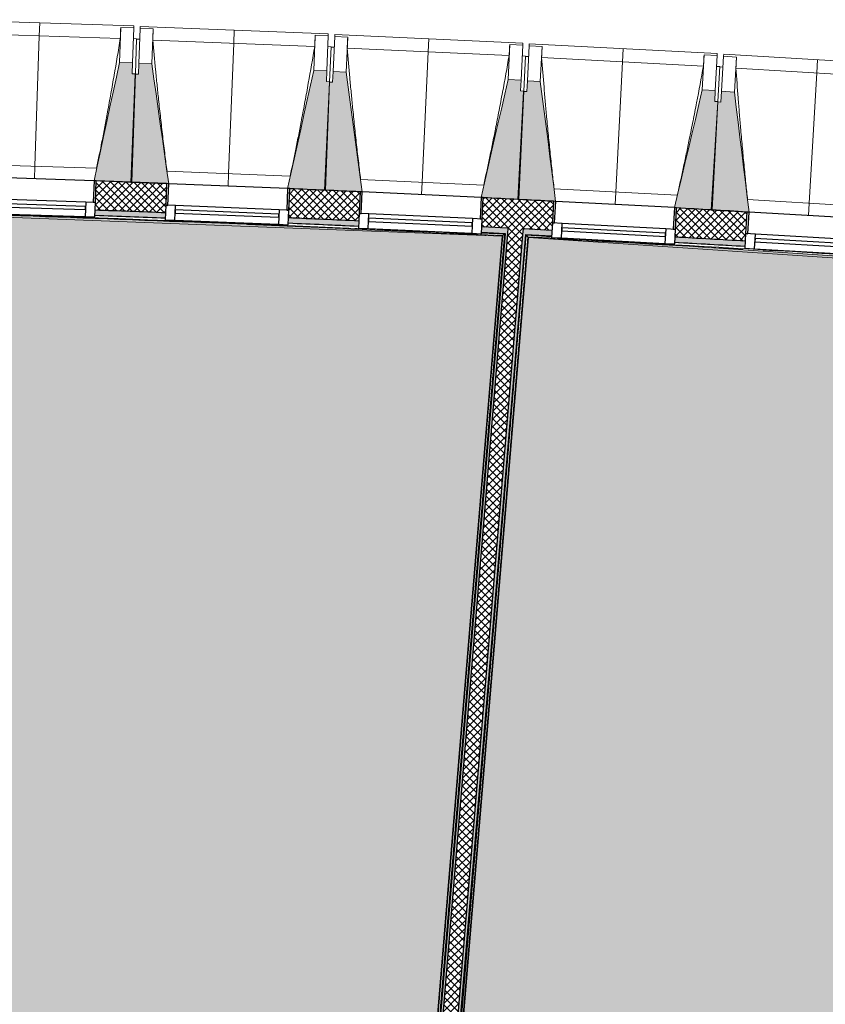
# Model space of a CAD drawing. Header units: millimetres. Extents: x 1909 to 78032, y -36590 to 14615.
# Tile 14 of 68: x 23745 to 27471, y -17998 to -13445. Entities that reach past the tile are written whole.
import ezdxf

# ---------------------------------------------------------------- set-up
doc = ezdxf.new("R2010")
doc.units = ezdxf.units.MM
for name, color, linetype, lineweight in [('A-FLOR-HRAL', 7, 'Continuous', 18), ('A-GENM', 7, 'Continuous', 18), ('A-GLAZ', 7, 'Continuous', 25), ('A-WALL', 7, 'Continuous', 25), ('A-WALL-PATT', 7, 'Continuous', 25), ('I-WALL', 7, 'Continuous', 25), ('M-AREA-PATT', 7, 'Continuous', 18), ('S-BEAM', 7, 'Continuous', 18)]:
    doc.layers.add(name, color=color, linetype=linetype, lineweight=lineweight)
pattern_1 = [(45, (0, 0), (-17.67767, 17.67767), []), (135, (0, 0), (-17.67767, -17.67767), [])]

# ---------------------------------------------------------------- blocks, each defined once
blk = doc.blocks.new('XXX_VIDE FENETRE - 550-377501-2021_015_1111_DCE_1_50_N0 FINI_SSI_ZDA_ZDM')
at = {"layer": 'A-GLAZ'}
for p, q in [((-285, 0), (-285, -100)), ((-275, 0), (-285, 0)), ((275, 0), (-275, 0)), ((-275, -100), (-275, 0)), ((285, 0), (275, 0)), ((275, 0), (275, -100)), ((285, -100), (285, 0)), ((-285, -100), (-275, -100)), ((-240, -100), (-285, -100)), ((-285, -100), (-285, -167.5)), ((-240, -167.5), (-240, -100)), ((240, -100), (-240, -100)), ((240, -100), (240, -167.5)), ((285, -100), (240, -100)), ((275, -100), (285, -100)), ((285, -167.5), (285, -100)), ((-285, -167.5), (-240, -167.5)), ((-240, -167.5), (240, -167.5)), ((240, -167.5), (285, -167.5))]:
    blk.add_line(p, q, dxfattribs=at)
at = {"layer": 'A-GLAZ', "color": 173, "true_color": 0x5c63b1}
for p, q in [((240, -120), (-240, -120)), ((-240, -120), (-240, -135)), ((-240, -135), (240, -135)), ((240, -135), (240, -120))]:
    blk.add_line(p, q, dxfattribs=at)
blk = doc.blocks.new('Garde-corps - Garde-corps-505471-2021_015_1111_DCE_1_50_N0 FINI_SSI_ZDA_ZDM')
at = {"layer": 'A-FLOR-HRAL'}
for p, q in [((-17265.9, -14326.2), (-14802.9, -14420.9)), ((-15398.8, -14386.7), (-15375, -14387.7)), ((-14505.1, -14428.2), (-14396.1, -14433.6)), ((-14410.7, -14446.4), (-14803.3, -19179.3)), ((-14409, -14444.9), (-14801.8, -19181.1)), ((-14407.1, -14443.2), (-14800.2, -19182.9)), ((-14399.4, -14436.5), (-14793.7, -19190.6)), ((-14505.3, -14432.4), (-14399.4, -14436.5)), ((-14410.7, -14446.4), (-14410.7, -14446.4))]:
    blk.add_line(p, q, dxfattribs=at)
at = {"layer": 'A-FLOR-HRAL', "flags": 128}
for points in [[(-23168.9, -14284.7), (-17678.6, -14320.7), (-14410.7, -14446.4)], [(-14410.7, -14446.4), (-14410.7, -14446.4), (-14410.6, -14446.3), (-14410.5, -14446.2), (-14410.3, -14446), (-14410.1, -14445.8), (-14409.8, -14445.6), (-14409.6, -14445.4), (-14409.4, -14445.2), (-14409.2, -14445), (-14409, -14444.9)], [(-14407.1, -14443.2), (-14403.2, -14439.8), (-14399.4, -14436.5)], [(-14399.4, -14436.5), (-14399.2, -14436.4), (-14398.9, -14436.1), (-14398.5, -14435.7), (-14397.9, -14435.2), (-14397.3, -14434.7), (-14396.7, -14434.2), (-14396.1, -14433.6)]]:
    blk.add_lwpolyline(points, dxfattribs=at)
at = {"layer": 'A-FLOR-HRAL'}
for radius, start, end in [(137273, 87.112212, 90.771971), (137269.6, 87.683989, 88.067454), (137283.1, 87.764656, 87.900145), (137271.2, 87.635574, 87.86658), (137269.6, 87.113668, 87.605372), (137283.1, 87.391274, 87.51368)]:
    blk.add_arc((-21322.9, -151541.9), radius, start, end, dxfattribs=at)
blk = doc.blocks.new('Garde-corps - Garde-corps-505703-2021_015_1111_DCE_1_50_N0 FINI_SSI_ZDA_ZDM')
at = {"layer": 'A-FLOR-HRAL'}
for p, q in [((-14693, -19199), (-14298.4, -14441.6)), ((-14685.3, -19192.5), (-14291.9, -14449.1)), ((-14683.5, -19190.9), (-14290.3, -14450.9)), ((-14681.7, -19189.4), (-14288.8, -14452.6)), ((-14301.2, -14438.5), (-14180.9, -14444.7)), ((-14298.4, -14441.6), (-14181.1, -14449.5)), ((-14290.3, -14450.9), (-14288.9, -14451)), ((-14288.8, -14452.6), (-9946.8, -14744.5)), ((-14003.6, -14461.4), (-10204.3, -14716.8)), ((-13320.6, -14492.2), (-13287.6, -14494.1)), ((-13203.2, -14511), (-13144.8, -14514.5))]:
    blk.add_line(p, q, dxfattribs=at)
at = {"layer": 'A-FLOR-HRAL', "flags": 128}
blk.add_lwpolyline([(-14291.9, -14449.1), (-14295.2, -14445.3), (-14298.4, -14441.6)], dxfattribs=at)
at = {"layer": 'A-FLOR-HRAL'}
for radius, start, end in [(137273, 85.24477, 87.064083), (137269.6, 86.648438, 87.062717), (137283.1, 86.667186, 86.779999)]:
    blk.add_arc((-21322.9, -151541.9), radius, start, end, dxfattribs=at)
for points, knots in [([(-14298.4, -14441.6), (-14298.4, -14441.6), (-14298.5, -14441.6), (-14298.5, -14441.5), (-14298.6, -14441.5), (-14298.6, -14441.4), (-14298.7, -14441.3), (-14298.8, -14441.2), (-14298.9, -14441.1), (-14299, -14441), (-14299.1, -14440.9), (-14299.2, -14440.8), (-14299.3, -14440.6), (-14299.4, -14440.5), (-14299.5, -14440.4), (-14299.6, -14440.2), (-14299.8, -14440.1), (-14299.9, -14439.9), (-14300.2, -14439.6), (-14300.7, -14439.1), (-14301, -14438.7), (-14301.2, -14438.5)], [0, 0, 0, 0, 0.071429, 0.107143, 0.142857, 0.214286, 0.25, 0.285714, 0.321429, 0.357143, 0.392857, 0.428571, 0.464286, 0.5, 0.535714, 0.571429, 0.607143, 0.642857, 0.714286, 0.857143, 1, 1, 1, 1]), ([(-14288.8, -14452.6), (-14288.8, -14452.6), (-14288.8, -14452.6), (-14288.9, -14452.5), (-14289, -14452.4), (-14289.1, -14452.3), (-14289.2, -14452.1), (-14289.4, -14452), (-14289.6, -14451.8), (-14289.8, -14451.5), (-14289.9, -14451.4), (-14290.1, -14451.1), (-14290.2, -14451), (-14290.3, -14450.9)], [0.075, 0.075, 0.075, 0.075, 0.15, 0.2125, 0.275, 0.35, 0.425, 0.5, 0.6, 0.7, 0.775, 0.85, 1, 1, 1, 1])]:
    blk.add_open_spline(points, degree=3, knots=knots, dxfattribs=at)
blk = doc.blocks.new('B02_ARC_rvt-1-2021_015_1111_DCE_1_50_N0 FINI_SSI_ZDA_ZDM')
at = {"layer": 'A-WALL-PATT', "lineweight": 18}
h = blk.add_hatch(dxfattribs=at)
h.set_pattern_fill('FP_1', color=256, style=0, pattern_type=2)
h.set_pattern_definition(pattern_1)
h.paths.add_polyline_path([(-2612.4, -15514.6), (-2594.6, -15381.2), (-2906.6, -15338.2), (-2924.2, -15472), (-2750.3, -15495.7)])
h.paths.add_polyline_path([(-3489.2, -15396.8), (-3471.6, -15263), (-3794.6, -15221.1), (-3811.3, -15355), (-3493.4, -15396.3)])
h.paths.add_polyline_path([(-4376.8, -15283.5), (-4360.1, -15149.5), (-4683.3, -15109.7), (-4698.3, -15243.9), (-4380.8, -15283)])
h.paths.add_polyline_path([(-5264.3, -15176.1), (-5249.3, -15041.9), (-5572.8, -15004.2), (-5587.8, -15138.4), (-5268.1, -15175.6)])
h.paths.add_polyline_path([(-6154.1, -15074.2), (-6139.2, -14940), (-6462.9, -14904.4), (-6477, -15038.7), (-6157.7, -15073.8)])
h.paths.add_polyline_path([(-7043.8, -14978.3), (-7030.1, -14843.9), (-7353.6, -14810.5), (-7366.9, -14944.9), (-7047.2, -14977.9)])
h.paths.add_polyline_path([(-7934, -14888.1), (-7921.1, -14753.7), (-8245, -14722.4), (-8256.4, -14856.9), (-7937.2, -14887.8)])
h.paths.add_polyline_path([(-8824, -14803.8), (-8812.5, -14669.3), (-9136.9, -14640.1), (-9148.3, -14774.6), (-8826.9, -14803.6)])
h.paths.add_polyline_path([(-9716.2, -14725.2), (-9704.9, -14590.7), (-10029.3, -14563.6), (-10039.9, -14698.1), (-9718.9, -14725)])
h.paths.add_polyline_path([(-10608, -14652.5), (-10597.7, -14517.9), (-10922.2, -14492.9), (-10931.9, -14627.5), (-10610.6, -14652.3)])
h.paths.add_polyline_path([(-11500.3, -14585.6), (-11490.9, -14450.9), (-11815.5, -14428), (-11823.4, -14562.8), (-11502.7, -14585.4)])
h.paths.add_polyline_path([(-12392.2, -14524.5), (-12384.2, -14389.7), (-12709.2, -14368.9), (-12717.2, -14503.7), (-12394.2, -14524.4)])
h.paths.add_polyline_path([(-13286.1, -14469.2), (-13278.2, -14334.4), (-13603.3, -14315.7), (-13610.4, -14450.5), (-13288, -14469.1)])
h.paths.add_polyline_path([(-14179.6, -14419.7), (-14172.5, -14284.9), (-14497.7, -14268.3), (-14503.9, -14403.2), (-14181.3, -14419.6)])
h.paths.add_polyline_path([(-15073.3, -14376.1), (-15067.1, -14241.2), (-15392.5, -14226.8), (-15397.8, -14361.7), (-15074.8, -14376)])
h.paths.add_polyline_path([(-15967.3, -14338.3), (-15962, -14203.4), (-16287.4, -14191), (-16291.9, -14326), (-15968.6, -14338.2)])
h.paths.add_polyline_path([(-16861.5, -14306.3), (-16857.1, -14171.3), (-17182.6, -14161.1), (-17186.2, -14296.1), (-16862.6, -14306.2)])
h.paths.add_polyline_path([(-17755.9, -14280.1), (-17752.4, -14145.2), (-18078, -14137.1), (-18080.6, -14272.1), (-17756.8, -14280.1)])
h.paths.add_polyline_path([(-18650.5, -14259.8), (-18647.8, -14124.8), (-18973.4, -14118.9), (-18974.8, -14253.9), (-18651.1, -14259.8)])
h.paths.add_polyline_path([(-23343, -14248.6), (-23124.3, -14245.6), (-23126, -14110.6), (-23345.1, -14113.6), (-23343, -14247.7)])
h.paths.add_polyline_path([(-19545.2, -14245.3), (-19543.4, -14110.3), (-19869, -14106.5), (-19869.7, -14241.5), (-19545.6, -14245.3)])
h.paths.add_polyline_path([(-22554.3, -14239.3), (-22229.5, -14236.8), (-22230.4, -14101.8), (-22556, -14104.3), (-22554.3, -14237.9)])
h.paths.add_polyline_path([(-20439.9, -14236.6), (-20439, -14101.6), (-20764.7, -14099.9), (-20764.7, -14234.9), (-20440.2, -14236.6)])
h.paths.add_polyline_path([(-21659.5, -14234.2), (-21334.7, -14233.8), (-21334.7, -14098.8), (-21660.4, -14099.2), (-21659.5, -14233.9)])
at = {"layer": 'A-WALL-PATT', "true_color": 0xdadada}
h = blk.add_hatch(color=254, dxfattribs=at)
h.paths.add_polyline_path([(-2615.8, -15539.3), (-2612.4, -15514.6), (-2924.2, -15472), (-2927.5, -15496.8), (-2768.3, -15518.4)])
h.paths.add_polyline_path([(-3492.5, -15421.6), (-3489.2, -15396.8), (-3811.3, -15355), (-3814.4, -15379.8), (-3493.4, -15421.5)])
h.paths.add_polyline_path([(-4379.9, -15308.3), (-4376.8, -15283.5), (-4500.5, -15268.2), (-4503.4, -15293), (-4380.8, -15308.2)])
h.paths.add_polyline_path([(-4572.9, -15284.4), (-4570, -15259.6), (-4698.3, -15243.9), (-4701.1, -15268.7), (-4579.1, -15283.7)])
h.paths.add_polyline_path([(-5267, -15200.9), (-5264.3, -15176.1), (-5587.8, -15138.4), (-5590.5, -15163.2), (-5268.1, -15200.8)])
h.paths.add_polyline_path([(-6156.9, -15099.1), (-6154.1, -15074.2), (-6477, -15038.7), (-6479.6, -15063.6), (-6157.7, -15099)])
h.paths.add_polyline_path([(-7046.4, -15003.1), (-7043.8, -14978.3), (-7366.9, -14944.9), (-7369.3, -14969.7), (-7047.2, -15003)])
h.paths.add_polyline_path([(-7936.5, -14913), (-7934, -14888.1), (-8256.4, -14856.9), (-8258.5, -14881.8), (-7937.2, -14912.9)])
h.paths.add_polyline_path([(-8826.1, -14828.7), (-8824, -14803.8), (-9148.3, -14774.6), (-9150.4, -14799.5), (-8826.9, -14828.7)])
h.paths.add_polyline_path([(-9718.3, -14750.1), (-9716.2, -14725.2), (-9847.3, -14714.2), (-9849.8, -14739), (-9718.9, -14750.1)])
h.paths.add_polyline_path([(-9919.5, -14733.2), (-9917.1, -14708.3), (-10039.9, -14698.1), (-10041.8, -14723.1), (-9925.8, -14732.7)])
h.paths.add_polyline_path([(-10610, -14677.4), (-10608, -14652.5), (-10931.9, -14627.5), (-10933.3, -14652.5), (-10610.6, -14677.4)])
h.paths.add_polyline_path([(-11502.1, -14610.5), (-11500.3, -14585.6), (-11823.4, -14562.8), (-11824.9, -14587.7), (-11502.7, -14610.5)])
h.paths.add_polyline_path([(-12393.6, -14549.5), (-12392.2, -14524.5), (-12717.2, -14503.7), (-12718.6, -14528.7), (-12394.2, -14549.4)])
h.paths.add_polyline_path([(-13287.6, -14494.1), (-13286.1, -14469.2), (-13610.4, -14450.5), (-13611.7, -14475.5), (-13288, -14494.1)])
h.paths.add_polyline_path([(-14180.9, -14444.7), (-14179.6, -14419.7), (-14311.6, -14412.9), (-14313.7, -14437.8), (-14181.3, -14444.7)])
h.paths.add_polyline_path([(-14383.6, -14434.3), (-14381.6, -14409.3), (-14503.9, -14403.2), (-14505.1, -14428.2), (-14389.9, -14433.9)])
h.paths.add_polyline_path([(-15074.4, -14401), (-15073.3, -14376.1), (-15397.8, -14361.7), (-15398.8, -14386.7), (-15074.8, -14401)])
h.paths.add_polyline_path([(-15968.3, -14363.2), (-15967.3, -14338.3), (-16291.9, -14326), (-16292.7, -14351), (-15968.6, -14363.2)])
h.paths.add_polyline_path([(-16862.3, -14331.3), (-16861.5, -14306.3), (-17186.2, -14296.1), (-17186.8, -14321.1), (-16862.6, -14331.2)])
h.paths.add_polyline_path([(-17756.6, -14305.1), (-17755.9, -14280.1), (-18080.6, -14272.1), (-18081.1, -14297.1), (-17756.8, -14305.1)])
h.paths.add_polyline_path([(-18651, -14284.8), (-18650.5, -14259.8), (-18975.3, -14253.8), (-18975.6, -14278.8), (-18651.1, -14284.8)])
h.paths.add_polyline_path([(-23207.7, -14271.7), (-23124, -14270.6), (-23124.7, -14245.6), (-23208, -14246.7), (-23207.7, -14271.5)])
h.paths.add_polyline_path([(-19545.5, -14270.3), (-19545.6, -14245.3), (-19870, -14241.5), (-19869.7, -14266.5), (-19545.6, -14270.3)])
h.paths.add_polyline_path([(-22554, -14264.3), (-22229.4, -14261.8), (-22229.8, -14236.8), (-22554.3, -14239.3)])
h.paths.add_polyline_path([(-20440.1, -14261.6), (-20440.2, -14236.6), (-20764.7, -14234.9), (-20764.7, -14259.9), (-20440.2, -14261.6)])
h.paths.add_polyline_path([(-21659.4, -14259.2), (-21334.8, -14258.8), (-21334.8, -14233.8), (-21659.5, -14234.2)])
at = {"layer": 'A-WALL-PATT', "lineweight": 18}
h = blk.add_hatch(dxfattribs=at)
h.set_pattern_fill('FP_1', color=256, style=0, pattern_type=2)
h.set_pattern_definition(pattern_1)
h.paths.add_polyline_path([(-14709.8, -19213.1), (-14311.6, -14412.9), (-14381.6, -14409.3), (-14779.5, -19207.4), (-14778.5, -19207.4)])
at = {"layer": 'A-WALL-PATT', "true_color": 0xdadada}
blk.add_hatch(color=254, dxfattribs=at).paths.add_polyline_path([(-14778.5, -19194.9), (-14383.6, -14434.3), (-14396.1, -14433.9), (-14790.9, -19193.9)])
at = {"layer": 'A-WALL-PATT', "lineweight": 5, "true_color": 0xdadada}
blk.add_hatch(color=254, dxfattribs=at).paths.add_polyline_path([(-14696.3, -19201.7), (-14301.2, -14438.5), (-14313.7, -14438.1), (-14708.7, -19200.7)])
at = {"layer": 'A-WALL'}
for p, q in [((-14381.6, -14409.3), (-14503.9, -14403.2)), ((-14383.6, -14434.3), (-14381.6, -14409.3)), ((-14313.7, -14437.8), (-14311.6, -14412.9)), ((-14179.6, -14419.7), (-14311.6, -14412.9)), ((-14396.1, -14433.6), (-14790.9, -19193.9)), ((-14778.5, -19194.9), (-14383.6, -14434.3)), ((-14708.7, -19200.7), (-14313.7, -14437.8)), ((-14696.3, -19201.7), (-14301.2, -14438.5))]:
    blk.add_line(p, q, dxfattribs=at)
for start, end in [(87.764652, 87.900184), (87.39127, 87.526802), (86.644505, 86.780038)]:
    blk.add_arc((-21322.9, -151541.9), 137308.1, start, end, dxfattribs=at)
at = {"layer": 'I-WALL', "flags": 128}
for points in [[(-14505.1, -14428.2), (-14450.6, -14430.9), (-14396.1, -14433.6)], [(-14301.2, -14438.5), (-14241, -14441.6), (-14180.9, -14444.7)]]:
    blk.add_lwpolyline(points, dxfattribs=at)
at = {"layer": 'I-WALL'}
for radius, start, end in [(137443.1, 87.764629, 87.900395), (137443.1, 87.391247, 87.527013), (137443.1, 87.017865, 87.153631), (137443.1, 86.644484, 86.78025), (137283.1, 87.764656, 87.900145), (137283.1, 87.391274, 87.526763), (137283.1, 86.644509, 86.779999)]:
    blk.add_arc((-21322.9, -151541.9), radius, start, end, dxfattribs=at)
at = {"layer": 'A-FLOR-HRAL', "lineweight": 18}
for name in ['Garde-corps - Garde-corps-505471-2021_015_1111_DCE_1_50_N0 FINI_SSI_ZDA_ZDM', 'Garde-corps - Garde-corps-505703-2021_015_1111_DCE_1_50_N0 FINI_SSI_ZDA_ZDM']:
    blk.add_blockref(name, (0, 0), dxfattribs=at)
at = {"layer": 'A-GLAZ', "lineweight": 18}
for p, rotation in [((-16572.2, -14180.6), 358.1145389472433), ((-15677.2, -14214.5), 357.7414725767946), ((-14782.4, -14254.2), 357.3684062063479), ((-13887.9, -14299.8), 356.9953398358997), ((-12993.7, -14351.2), 356.6222734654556)]:
    blk.add_blockref('XXX_VIDE FENETRE - 550-377501-2021_015_1111_DCE_1_50_N0 FINI_SSI_ZDA_ZDM', p, dxfattribs=dict(at, rotation=rotation))
blk = doc.blocks.new('20_MUR PREFA_01 - Type 1-3119337-2021_015_1111_DCE_1_50_N0 FINI_SSI_ZDA_ZDM')
at = {"layer": 'A-GENM'}
for p, q in [((0, 722.1), (0, 661.4)), ((0, 661.4), (0, 58.5)), ((0, 0.7), (0, 58.5))]:
    blk.add_line(p, q, dxfattribs=at)
blk = doc.blocks.new('B02_DC_STR_rvt-1-2021_015_1111_DCE_1_50_N0 FINI_SSI_ZDA_ZDM')
at = {"layer": 'S-BEAM', "lineweight": 5, "true_color": 0x787878}
for points in [[(-16122.5, -14196.1), (-16106, -13695.4), (-16121, -13694.9), (-16119.4, -13645), (-16179.3, -13643), (-16297.3, -14189.6), (-16287.4, -14189.9), (-16287.4, -14190.6), (-16238.4, -14192.2)], [(-15962, -14203.9), (-15961.8, -14203.2), (-15952.2, -14203.2), (-16030.2, -13649.9), (-16090.2, -13647.5), (-16092.1, -13697.5), (-16107.1, -13696.9), (-16126.9, -14197.4), (-15965.9, -14203.8)], [(-15227.6, -14232.9), (-15207.8, -13732.4), (-15222.8, -13731.8), (-15220.8, -13681.8), (-15280.8, -13679.5), (-15402.3, -14225.3), (-15392.4, -14225.7), (-15392.4, -14226.4), (-15340.3, -14228.4)], [(-15067.1, -14241.8), (-15067.1, -14241.1), (-15057.3, -14241.1), (-15131.7, -13687.4), (-15191.7, -13684.6), (-15194, -13734.5), (-15208.9, -13733.9), (-15231.9, -14234.2), (-15071.7, -14241.6)], [(-14332.9, -14275.6), (-14309.9, -13775.2), (-14324.9, -13774.5), (-14322.6, -13724.5), (-14382.5, -13721.8), (-14507.6, -14266.8), (-14497.7, -14267.3), (-14497.7, -14268), (-14445.1, -14270.4)], [(-14172.5, -14285.5), (-14172.5, -14284.8), (-14162.7, -14284.8), (-14233.5, -13730.6), (-14293.4, -13727.5), (-14296.1, -13777.4), (-14311, -13776.6), (-14337.3, -14276.9), (-14175.5, -14285.4)], [(-13438.5, -14324), (-13412.3, -13823.8), (-13427.2, -13823), (-13424.6, -13773.1), (-13484.5, -13770), (-13613.1, -14314.2), (-13603.3, -14314.7), (-13603.3, -14315.4), (-13548.9, -14318.2)], [(-13278.2, -14335), (-13278.2, -14334.4), (-13268.4, -14334.4), (-13335.6, -13779.8), (-13395.5, -13776.3), (-13398.4, -13826.2), (-13413.4, -13825.3), (-13442.9, -14325.3), (-13279.8, -14335)]]:
    blk.add_hatch(color=8, dxfattribs=at).paths.add_polyline_path(points)
at = {"layer": 'S-BEAM'}
for p, q in [((-16113.7, -13473.9), (-16983.3, -13445.3)), ((-16113.7, -13473.9), (-16114, -13482.9)), ((-16175.9, -13532.5), (-16925, -13507.9)), ((-16174, -13481), (-16179.3, -13643)), ((-16174, -13481), (-16114, -13482.9)), ((-16174, -13481.2), (-16174, -13481)), ((-16114, -13482.9), (-16119.4, -13645)), ((-16090.2, -13647.5), (-16083.8, -13485.6)), ((-16083.8, -13485.6), (-16083.4, -13476.5)), ((-16083.8, -13485.6), (-16023.8, -13487.9)), ((-15214.1, -13510.8), (-16083.4, -13476.5)), ((-16030.2, -13649.9), (-16023.8, -13487.9)), ((-16023.8, -13487.9), (-16023.8, -13488.2)), ((-15274.4, -13517.5), (-15280.8, -13679.5)), ((-15274.5, -13517.7), (-15274.4, -13517.5)), ((-15274.4, -13517.5), (-15214.5, -13519.9)), ((-15214.5, -13519.9), (-15220.8, -13681.8)), ((-15214.1, -13510.8), (-15214.5, -13519.9)), ((-15184.2, -13522.7), (-15183.8, -13513.6)), ((-14314.7, -13553.6), (-15183.8, -13513.6)), ((-16100.7, -13533.4), (-16115.7, -13532.9)), ((-16100.7, -13533.4), (-16106, -13695.4)), ((-16085.8, -13535.5), (-16100.7, -13534.9)), ((-15276.7, -13569), (-16025.6, -13539.5)), ((-15191.7, -13684.6), (-15184.2, -13522.7)), ((-15184.2, -13522.7), (-15124.3, -13525.4)), ((-15131.7, -13687.4), (-15124.3, -13525.4)), ((-15124.3, -13525.4), (-15124.3, -13525.7)), ((-14375.1, -13559.9), (-14382.5, -13721.8)), ((-14375.1, -13559.9), (-14315.1, -13562.6)), ((-14375.1, -13560.1), (-14375.1, -13559.9)), ((-14315.1, -13562.6), (-14322.6, -13724.5)), ((-14314.7, -13553.6), (-14315.1, -13562.6)), ((-14293.4, -13727.5), (-14284.9, -13565.6)), ((-14284.9, -13565.6), (-14284.5, -13556.6)), ((-14284.9, -13565.6), (-14225, -13568.8)), ((-13415.7, -13602.2), (-14284.5, -13556.6)), ((-15201.4, -13570.4), (-15216.4, -13569.8)), ((-15201.4, -13570.4), (-15207.8, -13732.4)), ((-15186.5, -13572.6), (-15201.5, -13571.9)), ((-14377.7, -13611.4), (-15126.4, -13577)), ((-14233.5, -13730.6), (-14225, -13568.8)), ((-14225, -13568.8), (-14225, -13569)), ((-13476, -13608.1), (-13484.5, -13770)), ((-13476.1, -13608.3), (-13476, -13608.1)), ((-13476, -13608.1), (-13416.1, -13611.2)), ((-13416.1, -13611.2), (-13424.6, -13773.1)), ((-13415.7, -13602.2), (-13416.1, -13611.2)), ((-13385.9, -13614.4), (-13385.4, -13605.4)), ((-12516.9, -13656.7), (-13385.4, -13605.4)), ((-16119.4, -13645), (-16179.3, -13643)), ((-16121, -13694.9), (-16119.4, -13645)), ((-16090.2, -13647.5), (-16092.1, -13697.5)), ((-16030.2, -13649.9), (-16090.2, -13647.5)), ((-14302.5, -13613.3), (-14317.4, -13612.6)), ((-14302.5, -13613.3), (-14309.9, -13775.2)), ((-14287.6, -13615.6), (-14302.5, -13614.8)), ((-13479, -13659.6), (-14227.5, -13620.3)), ((-13395.5, -13776.3), (-13385.9, -13614.4)), ((-13385.9, -13614.4), (-13326, -13618)), ((-13335.6, -13779.8), (-13326, -13618)), ((-13326, -13618), (-13326, -13618.2)), ((-16107.1, -13696.9), (-16126.9, -14197.4)), ((-16122.5, -14196.1), (-16106, -13695.4)), ((-16106, -13695.4), (-16121, -13694.9)), ((-16092.1, -13697.5), (-16107.1, -13696.9)), ((-15220.8, -13681.8), (-15280.8, -13679.5)), ((-15222.8, -13731.8), (-15220.8, -13681.8)), ((-15191.7, -13684.6), (-15194, -13734.5)), ((-15131.7, -13687.4), (-15191.7, -13684.6)), ((-13403.8, -13662), (-13418.7, -13661.2)), ((-13403.8, -13662), (-13412.3, -13823.8)), ((-13388.9, -13664.4), (-13403.9, -13663.5)), ((-12580.6, -13713.6), (-13328.8, -13669.5)), ((-15208.9, -13733.9), (-15231.9, -14234.2)), ((-15227.6, -14232.9), (-15207.8, -13732.4)), ((-15207.8, -13732.4), (-15222.8, -13731.8)), ((-15194, -13734.5), (-15208.9, -13733.9)), ((-14322.6, -13724.5), (-14382.5, -13721.8)), ((-14324.9, -13774.5), (-14322.6, -13724.5)), ((-14293.4, -13727.5), (-14296.1, -13777.4)), ((-14233.5, -13730.6), (-14293.4, -13727.5)), ((-14311, -13776.6), (-14337.3, -14276.9)), ((-14332.9, -14275.6), (-14309.9, -13775.2)), ((-14309.9, -13775.2), (-14324.9, -13774.5)), ((-14296.1, -13777.4), (-14311, -13776.6)), ((-13424.6, -13773.1), (-13484.5, -13770)), ((-13427.2, -13823), (-13424.6, -13773.1)), ((-13395.5, -13776.3), (-13398.4, -13826.2)), ((-13335.6, -13779.8), (-13395.5, -13776.3)), ((-13413.4, -13825.3), (-13442.9, -14325.3)), ((-13438.5, -14324), (-13412.3, -13823.8)), ((-13412.3, -13823.8), (-13427.2, -13823)), ((-13398.4, -13826.2), (-13413.4, -13825.3)), ((-16855.4, -14113.4), (-16285.2, -14132.2)), ((-15959.9, -14145.5), (-15389.9, -14168)), ((-16287.5, -14190.6), (-16122.5, -14196.1)), ((-16126.9, -14197.4), (-15962, -14203.9)), ((-15064.7, -14183.4), (-14494.8, -14209.6)), ((-15392.5, -14226.4), (-15227.6, -14232.9)), ((-15231.9, -14234.2), (-15067.1, -14241.8)), ((-14169.7, -14227.1), (-13600, -14257)), ((-14497.8, -14268), (-14332.9, -14275.6)), ((-14337.3, -14276.9), (-14172.5, -14285.5)), ((-13275, -14276.6), (-12705.5, -14310.3)), ((-13603.4, -14315.4), (-13438.5, -14324)), ((-13442.9, -14325.3), (-13278.2, -14335))]:
    blk.add_line(p, q, dxfattribs=at)
at = {"layer": 'S-BEAM', "flags": 128}
for points in [[(-16175.9, -13532.5), (-16175.6, -13522.3), (-16175.2, -13512), (-16174.8, -13501.7), (-16174.4, -13491.5), (-16174, -13481.2)], [(-16023.8, -13488.2), (-16024.2, -13498.4), (-16024.5, -13508.7), (-16024.9, -13519), (-16025.3, -13529.2), (-16025.6, -13539.5)], [(-15276.7, -13569), (-15276.2, -13558.8), (-15275.8, -13548.5), (-15275.3, -13538.3), (-15274.9, -13528), (-15274.5, -13517.7)], [(-15124.3, -13525.7), (-15124.7, -13535.9), (-15125.1, -13546.2), (-15125.6, -13556.4), (-15126, -13566.7), (-15126.4, -13577)], [(-14377.7, -13611.4), (-14377.2, -13601.1), (-14376.7, -13590.9), (-14376.1, -13580.6), (-14375.6, -13570.4), (-14375.1, -13560.1)], [(-14225, -13569), (-14225.5, -13579.3), (-14226, -13589.5), (-14226.5, -13599.8), (-14227, -13610), (-14227.5, -13620.3)], [(-13479, -13659.6), (-13478.4, -13649.3), (-13477.8, -13639.1), (-13477.2, -13628.8), (-13476.7, -13618.6), (-13476.1, -13608.3)], [(-16179.3, -13643), (-16194.1, -13711.4), (-16208.8, -13779.8), (-16223.6, -13848.2), (-16238.4, -13916.6), (-16253.1, -13985.1), (-16267.9, -14053.5), (-16282.6, -14121.9), (-16297.3, -14189.6)], [(-15952.1, -14203.6), (-15961.8, -14135), (-15971.6, -14065.7), (-15981.3, -13996.4), (-15991.1, -13927.1), (-16000.9, -13857.8), (-16010.7, -13788.5), (-16020.4, -13719.2), (-16030.2, -13649.9)], [(-13326, -13618.2), (-13326.6, -13628.5), (-13327.2, -13638.7), (-13327.7, -13649), (-13328.3, -13659.2), (-13328.8, -13669.5)], [(-15280.8, -13679.5), (-15296, -13747.8), (-15311.2, -13816.1), (-15326.4, -13884.4), (-15341.6, -13952.7), (-15356.8, -14021), (-15372, -14089.4), (-15387.2, -14157.7), (-15402.3, -14225.3)], [(-15057.2, -14241.6), (-15066.5, -14172.9), (-15075.8, -14103.5), (-15085.1, -14034.2), (-15094.4, -13964.8), (-15103.8, -13895.4), (-15113.1, -13826.1), (-15122.4, -13756.7), (-15131.7, -13687.4)], [(-14382.5, -13721.8), (-14398.2, -13790), (-14413.8, -13858.2), (-14429.5, -13926.4), (-14445.1, -13994.7), (-14460.8, -14062.9), (-14476.4, -14131.1), (-14492.1, -14199.3), (-14507.6, -14266.8)], [(-14162.6, -14285.3), (-14171.4, -14216.6), (-14180.3, -14147.2), (-14189.1, -14077.8), (-14198, -14008.3), (-14206.9, -13938.9), (-14215.8, -13869.5), (-14224.6, -13800.1), (-14233.5, -13730.6)], [(-13484.5, -13770), (-13500.6, -13838.1), (-13516.7, -13906.2), (-13532.8, -13974.3), (-13548.9, -14042.4), (-13565, -14110.5), (-13581.1, -14178.6), (-13597.2, -14246.8), (-13613.1, -14314.2)], [(-13268.3, -14334.9), (-13276.6, -14266.2), (-13285.1, -14196.7), (-13293.5, -14127.2), (-13301.9, -14057.7), (-13310.3, -13988.2), (-13318.8, -13918.8), (-13327.2, -13849.3), (-13335.6, -13779.8)]]:
    blk.add_lwpolyline(points, dxfattribs=at)
at = {"layer": 'S-BEAM'}
for points, knots in [([(-16285.4, -14132.2), (-16276.9, -14090.8), (-16264.1, -14026.8), (-16247.4, -13940), (-16233.7, -13866.6), (-16219.3, -13787.4), (-16199.4, -13674.2), (-16185.2, -13589.2), (-16175.9, -13532.5)], [0.0183438, 0.0183438, 0.0183438, 0.0183438, 0.2222222, 0.3333333, 0.4444444, 0.5833333, 0.7222222, 1, 1, 1, 1]), ([(-16025.6, -13539.5), (-16021.5, -13585.3), (-16015.1, -13653.9), (-16006, -13745.3), (-15998.3, -13819.7), (-15989.6, -13899.7), (-15979.8, -13985.4), (-15969.8, -14067.4), (-15963.1, -14120.7), (-15959.8, -14145.5)], [0, 0, 0, 0, 0.2222222, 0.3333333, 0.4444444, 0.5833333, 0.7222222, 0.8611111, 0.9816328, 0.9816328, 0.9816328, 0.9816328]), ([(-15390, -14168), (-15381.3, -14126.6), (-15368.1, -14062.7), (-15350.8, -13976.1), (-15336.6, -13902.7), (-15321.7, -13823.6), (-15301.1, -13710.5), (-15286.3, -13625.7), (-15276.7, -13569)], [0.0183438, 0.0183438, 0.0183438, 0.0183438, 0.2222222, 0.3333333, 0.4444444, 0.5833333, 0.7222222, 1, 1, 1, 1]), ([(-15126.4, -13577), (-15122.6, -13622.8), (-15116.7, -13691.4), (-15108.2, -13782.9), (-15100.9, -13857.4), (-15092.8, -13937.4), (-15083.5, -14023.2), (-15074.1, -14105.2), (-15067.6, -14158.6), (-15064.6, -14183.4)], [0, 0, 0, 0, 0.2222222, 0.3333333, 0.4444444, 0.5833333, 0.7222222, 0.8611111, 0.9816328, 0.9816328, 0.9816328, 0.9816328]), ([(-14494.9, -14209.6), (-14485.9, -14168.3), (-14472.3, -14104.5), (-14454.5, -14017.9), (-14439.8, -13944.7), (-14424.4, -13865.7), (-14403, -13752.7), (-14387.7, -13668), (-14377.7, -13611.4)], [0.0183438, 0.0183438, 0.0183438, 0.0183438, 0.2222222, 0.3333333, 0.4444444, 0.5833333, 0.7222222, 1, 1, 1, 1]), ([(-14227.5, -13620.3), (-14224, -13666.1), (-14218.5, -13734.8), (-14210.6, -13826.4), (-14203.8, -13900.8), (-14196.2, -13981), (-14187.4, -14066.8), (-14178.6, -14148.9), (-14172.5, -14202.3), (-14169.6, -14227.1)], [0, 0, 0, 0, 0.2222222, 0.3333333, 0.4444444, 0.5833333, 0.7222222, 0.8611111, 0.9816328, 0.9816328, 0.9816328, 0.9816328]), ([(-13600.1, -14257), (-13590.8, -14215.8), (-13576.8, -14152), (-13558.5, -14065.6), (-13543.3, -13992.5), (-13527.4, -13913.6), (-13505.2, -13800.7), (-13489.3, -13716.1), (-13479, -13659.6)], [0.0183438, 0.0183438, 0.0183438, 0.0183438, 0.2222222, 0.3333333, 0.4444444, 0.5833333, 0.7222222, 1, 1, 1, 1]), ([(-13328.8, -13669.5), (-13325.6, -13715.3), (-13320.6, -13784.1), (-13313.3, -13875.7), (-13307, -13950.2), (-13299.9, -14030.3), (-13291.7, -14116.2), (-13283.4, -14198.4), (-13277.6, -14251.8), (-13274.9, -14276.7)], [0, 0, 0, 0, 0.2222222, 0.3333333, 0.4444444, 0.5833333, 0.7222222, 0.8611111, 0.9816328, 0.9816328, 0.9816328, 0.9816328])]:
    blk.add_open_spline(points, degree=3, knots=knots, dxfattribs=at)
at = {"layer": 'S-BEAM', "color": 5, "lineweight": 25, "true_color": 0x0000ff}
for p, rotation in [((-16572.3, -14181.2), 358.1145389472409), ((-15677.2, -14215.2), 357.7414725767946), ((-14782.4, -14254.9), 357.3684062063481), ((-13887.9, -14300.5), 356.9953398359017), ((-12993.7, -14351.8), 356.6222734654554)]:
    blk.add_blockref('20_MUR PREFA_01 - Type 1-3119337-2021_015_1111_DCE_1_50_N0 FINI_SSI_ZDA_ZDM', p, dxfattribs=dict(at, rotation=rotation))
blk = doc.blocks.new('B02_SSI_rvt-1-2021_015_1111_DCE_1_50_N0 FINI_SSI_ZDA_ZDM')
at = {"layer": 'M-AREA-PATT', "true_color": 0x379bff}
h = blk.add_hatch(color=150, dxfattribs=at)
h.paths.add_polyline_path([(-15043, -20380.9), (-15045.1, -20382), (-15047.8, -20396.2), (-15047.9, -20397.3), (-15049.2, -20397.1), (-15047.9, -20388.8), (-15046.1, -20380.6), (-15043.4, -20380.9)])
h.paths.add_polyline_path([(-15103.9, -20494.4), (-15103.9, -20494.4), (-15098.7, -20437.7), (-15094.2, -20437.9), (-15090.7, -20395.2), (-15046.3, -20399.2), (-15046.3, -20398.9), (-15045.1, -20399.2), (-15045.1, -20402.2), (-15044.4, -20402.2), (-15043.4, -20384.6), (-15044, -20382), (-15043, -20380.9), (-15041.6, -20384.2), (-15033.6, -20384.9), (-14963.8, -19543.6), (-14968.8, -19543.2), (-14966.3, -19519.9), (-14961.9, -19519.9), (-14958.9, -19484), (-14966.8, -19482.8), (-14967.4, -19483.3), (-14968.8, -19486.4), (-14969.6, -19484.9), (-14968, -19481.5), (-14966.9, -19465), (-14967.6, -19465.1), (-14968, -19468.2), (-14969.1, -19468.1), (-14969.1, -19468.1), (-15013.5, -19464.4), (-15009.9, -19421.6), (-15014.9, -19421.1), (-14993.1, -19163.5), (-14803.3, -19178.7), (-14410.7, -14446.4), (-15616.3, -14391.3), (-15938.1, -14378.9), (-16817.6, -14347.2), (-17236.6, -14334.2), (-18093.3, -14311.1), (-18405.7, -14304.2), (-19442.8, -14285.3), (-20599.7, -14275), (-20960.2, -14273.8), (-21726.6, -14274), (-22076.8, -14275), (-23168.9, -14284.7), (-23075.7, -20364), (-22389.4, -20356.6), (-22102.6, -20354), (-21842.4, -20352.5), (-21197.4, -20351.4), (-20695.2, -20352.1), (-20157.7, -20355.3), (-19536.3, -20361.8), (-19373.6, -20364), (-18507.4, -20379.1), (-17806.7, -20396), (-17289, -20410.4), (-16595.9, -20433.5), (-16149.1, -20449.6), (-15809.2, -20463.8), (-15103.9, -20494.4)])
h.paths.add_polyline_path([(-15809.1, -20474.4), (-15809.2, -20474.2), (-16037.1, -20464.6), (-15934.9, -20468.9), (-15809.2, -20474.4)])
h.paths.add_polyline_path([(-16758.3, -20438), (-16952, -20431.5), (-16805.9, -20436.4), (-16758.4, -20438)])
h.paths.add_polyline_path([(-17666.4, -20410.1), (-17812.6, -20406.1), (-17701.6, -20409.1)])
h.paths.add_polyline_path([(-15100.6, -20400.5), (-15107.1, -20396.5), (-15108.2, -20394.6), (-15108.1, -20389.2), (-15106.7, -20385.6), (-15104.2, -20384.3), (-15098.5, -20382.8), (-15091.6, -20387.5), (-15091.6, -20389.4), (-15091.6, -20393.4), (-15093.2, -20397.2), (-15095.1, -20398.2), (-15100.6, -20400.5)])
h.paths.add_polyline_path([(-15049.2, -20397.1), (-15089.1, -20393.8), (-15019.3, -19552.8), (-15028.3, -19551.9), (-15024, -19500.1), (-15015, -19500.8), (-15012.2, -19467), (-14972.3, -19470.3), (-14975.1, -19504.1), (-14966.2, -19505), (-14970.5, -19556.9), (-14979.4, -19556.1), (-15049.2, -20397.1)])
h.paths.add_polyline_path([(-18589.2, -20388.1), (-18700.6, -20385.9), (-18589.6, -20388.1)])
h.paths.add_polyline_path([(-19430.2, -20374.1), (-19430.2, -20373.9), (-19430.2, -20374.1)])
h.paths.add_polyline_path([(-20334.9, -20364.9), (-20334.9, -20364.6), (-20499.5, -20363.5), (-20400.4, -20364.3), (-20334.9, -20364.9)])
h.paths.add_polyline_path([(-15074.2, -19642.4), (-15096.3, -19640.6), (-15084.9, -19510), (-15081, -19510.7), (-15080.7, -19510.4), (-15025.7, -19514.9), (-15028.2, -19538.3), (-15065.3, -19535.2), (-15074.2, -19642.3)])
h.paths.add_polyline_path([(-14968.8, -19486.4), (-14971.9, -19486.1), (-14972.3, -19470.4), (-14972.1, -19469.3), (-14970.9, -19469.4), (-14971.3, -19473.9), (-14970.6, -19485), (-14969.6, -19485.7)])
h.paths.add_polyline_path([(-15074.5, -14401.8), (-15074.8, -14401), (-15160.1, -14397.8), (-15074.8, -14401.8)])
h.paths.add_polyline_path([(-15968.3, -14364.1), (-15968.6, -14363.2), (-16145.6, -14357), (-15968.6, -14364.1)])
h.paths.add_polyline_path([(-16862.4, -14332.1), (-16862.6, -14331.2), (-17186.8, -14321.1), (-17186.8, -14321.5), (-16862.6, -14332.1)])
h.paths.add_polyline_path([(-17756.6, -14306), (-17756.8, -14305.1), (-18081.1, -14297.4), (-18081.1, -14297.7), (-17756.8, -14306)])
h.paths.add_polyline_path([(-18651, -14285.6), (-18651.1, -14284.8), (-18975.6, -14278.8), (-18975.6, -14279.6), (-18651.1, -14285.6)])
h.paths.add_polyline_path([(-19545.6, -14274), (-19545.6, -14273.9), (-19545.6, -14274)])
h.paths.add_polyline_path([(-19545.5, -14271), (-19545.6, -14270.3), (-19870.1, -14266.5), (-19869.7, -14267.3), (-19545.6, -14271)])
h.paths.add_polyline_path([(-22554, -14265.1), (-22410.7, -14263.1), (-22554, -14264.3)])
h.paths.add_polyline_path([(-20440.1, -14262.1), (-20440.2, -14261.6), (-20764.8, -14260.1), (-20764.7, -14260.8), (-20440.2, -14262.1)])
h.paths.add_polyline_path([(-21659.4, -14260), (-21386.5, -14258.8), (-21659.4, -14259.2)])
h = blk.add_hatch(color=150, dxfattribs=at)
h.paths.add_polyline_path([(-11439.4, -19509.8), (-11440.5, -19507.7), (-11454.6, -19505), (-11455.7, -19504.9), (-11455.6, -19503.6), (-11447.3, -19504.9), (-11439.1, -19506.7), (-11439.2, -19507.7)])
h.paths.add_polyline_path([(-10542.5, -19593.9), (-10541.3, -19586), (-10541.8, -19585.4), (-10544.6, -19583.8), (-10543.4, -19583.2), (-10539.2, -19584.8), (-10523.5, -19585.9), (-10523.6, -19585.2), (-10526.7, -19584.8), (-10522.6, -19539.4), (-10480, -19542.9), (-10480.7, -19551.4), (-10410.6, -19557.2), (-10409.7, -19548.7), (-10423.1, -19546.9), (-10382.7, -19139), (-10427.9, -19134.3), (-10431.9, -19131.4), (-10433, -19129), (-10433.2, -19126.4), (-10432.5, -19123.9), (-10431, -19121.8), (-10425.7, -19119.7), (-10381.1, -19123.4), (-10365.4, -18964.8), (-10410.6, -18960.2), (-10414.6, -18957.3), (-10415.7, -18954.9), (-10415.9, -18952.3), (-10415.2, -18949.8), (-10413.7, -18947.7), (-10408.4, -18945.5), (-10363.9, -18949.3), (-10348.1, -18790.7), (-10393.3, -18786.1), (-10397.4, -18783.1), (-10398.4, -18780.7), (-10398.6, -18778.1), (-10397.9, -18775.6), (-10396.4, -18773.5), (-10391.1, -18771.4), (-10346.6, -18775.2), (-9946.8, -14744.5), (-10718, -14683.4), (-11058.4, -14657), (-11328, -14637.5), (-12075.3, -14584.8), (-12402.2, -14563.3), (-13198.5, -14513.5), (-13339.9, -14505.1), (-14288.8, -14452.8), (-14681.7, -19189.4), (-11496.2, -19454.1), (-11496.2, -19458.6), (-11453.7, -19462.1), (-11457.4, -19506.5), (-11457.4, -19506.5), (-11457.5, -19507.7), (-11460.7, -19507.7), (-11460.7, -19508.4), (-11442.7, -19509.3), (-11440.5, -19508.8), (-11439.4, -19509.8), (-11442.7, -19511.2), (-11443.4, -19519.2), (-11407.1, -19522.2), (-11406.7, -19517.2), (-11383.4, -19519.7), (-11383.4, -19524.2), (-10542.6, -19593.9)])
h.paths.add_polyline_path([(-10520.1, -19584.2), (-10520.4, -19584.2), (-10520.1, -19584.2)])
h.paths.add_polyline_path([(-10544.9, -19584), (-10544.6, -19580.9), (-10532.3, -19580.2), (-10527.8, -19580.7), (-10527.9, -19581.9), (-10532.4, -19581.5), (-10543.5, -19582.2), (-10544.6, -19583.6)])
h.paths.add_polyline_path([(-10527.8, -19580.6), (-11368.8, -19510.8), (-11369.7, -19519.8), (-11421.6, -19515.5), (-11420.9, -19506.5), (-11454.6, -19503.5), (-11451.3, -19463.8), (-11417.5, -19466.6), (-11416.7, -19457.7), (-11364.8, -19462), (-11365.5, -19470.9), (-10524.5, -19540.7), (-10527.8, -19580.2)])
h.paths.add_polyline_path([(-10525.8, -19538.3), (-10530.8, -19536.3), (-10531.7, -19534.8), (-10533.7, -19528.2), (-10530.9, -19523.2), (-10530.7, -19522.8), (-10528.3, -19521.3), (-10522.8, -19521.4), (-10519.3, -19522.8), (-10518.4, -19523.9), (-10516.2, -19530.7), (-10521.2, -19537.9), (-10524.6, -19538.1), (-10525.8, -19538.3)])
h.paths.add_polyline_path([(-10519.3, -19523.5), (-10520, -19523.1), (-10519.3, -19523.5)])
h.paths.add_polyline_path([(-11378.4, -19460.3), (-11401.8, -19457.8), (-11396.9, -19398.6), (-11266.3, -19409.9), (-11267.1, -19414), (-11266.7, -19414), (-11268.1, -19431.6), (-11375.3, -19422.7), (-11378.4, -19460.3)])
h.paths.add_polyline_path([(-11373.9, -19405.1), (-11374.2, -19405.1), (-11374, -19405.1)])
h.paths.add_polyline_path([(-10610, -14677.6), (-10610, -14677.4), (-10610.6, -14677.6)])
h.paths.add_polyline_path([(-11502.1, -14610.6), (-11502.7, -14610.5), (-11502.7, -14610.6)])
h.paths.add_polyline_path([(-12393.6, -14549.5), (-12394.2, -14549.4), (-12394.2, -14549.5)])
h.paths.add_polyline_path([(-13287.6, -14494.2), (-13288, -14494.1), (-13288, -14494.2)])
h.paths.add_polyline_path([(-14180.9, -14444.8), (-14181.3, -14444.7), (-14181.3, -14444.8)])

msp = doc.modelspace()

# ---------------------------------------------------------------- block references
at = {"lineweight": 5}
for name in ['B02_DC_STR_rvt-1-2021_015_1111_DCE_1_50_N0 FINI_SSI_ZDA_ZDM', 'B02_ARC_rvt-1-2021_015_1111_DCE_1_50_N0 FINI_SSI_ZDA_ZDM']:
    msp.add_blockref(name, (40386.3, 0), dxfattribs=at)

# ---------------------------------------------------------------- next in the draw order: block references
msp.add_blockref('B02_SSI_rvt-1-2021_015_1111_DCE_1_50_N0 FINI_SSI_ZDA_ZDM', (40386.3, 0), dxfattribs=at)

doc.saveas('drawing.dxf')
